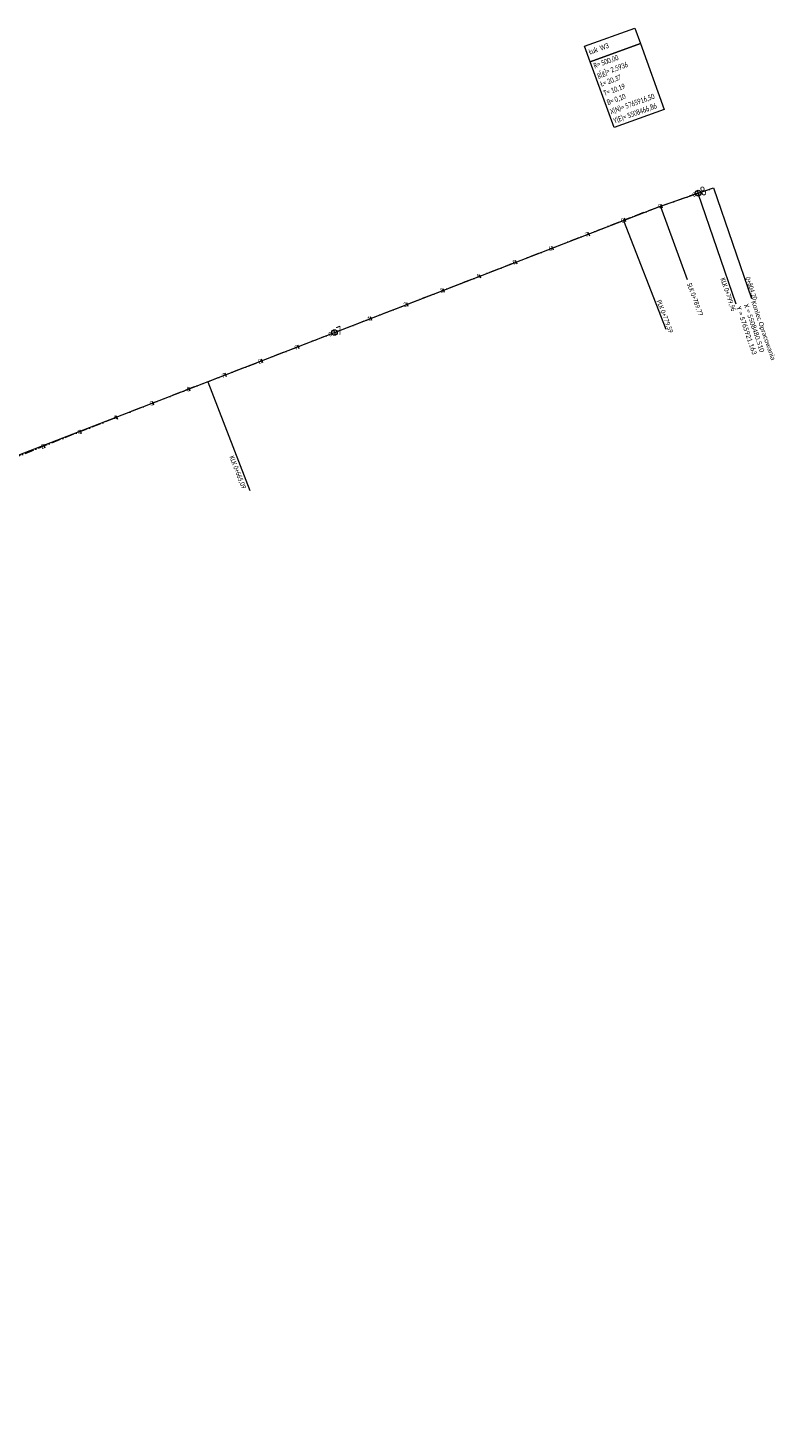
# Model space of a CAD drawing. Extents: x 5507740 to 5508496, y 5765567 to 5765962.
# Tile 3 of 3: x 5508304 to 5508496, y 5765603 to 5765962. Entities that reach past the tile are written whole.
import ezdxf

# ---------------------------------------------------------------- set-up
doc = ezdxf.new("R2010")
doc.units = 0
doc.header["$MEASUREMENT"] = 0
doc.linetypes.add('ACAD_ISO10W100', pattern=[18, 12, -3, 0, -3])
for name, color, linetype, lineweight in [('TT_OpisHekto', 5, 'Continuous', 15), ('TT_OpisLukiKlotki', 5, 'Continuous', 15), ('TT_OpisPik', 5, 'Continuous', 15), ('TT_OsProste', 240, 'Continuous', 15), ('TT_Styczne', 2, 'Continuous', 5)]:
    doc.layers.add(name, color=color, linetype=linetype, lineweight=lineweight)
doc.styles.get("Standard").update_dxf_attribs({"font": 'calibri.ttf'})

msp = doc.modelspace()

# ---------------------------------------------------------------- linework, layer by layer
at = {"layer": 'TT_OpisHekto'}
for p, q in [((5508476.31, 5765920.49), (5508476.77, 5765919.12)), ((5508476.38, 5765920.28), (5508476.7, 5765919.33)), ((5508466.94, 5765916.95), (5508467.28, 5765916.01)), ((5508457.57, 5765913.43), (5508457.93, 5765912.49)), ((5508448.24, 5765909.81), (5508448.61, 5765908.88)), ((5508438.92, 5765906.19), (5508439.28, 5765905.26)), ((5508429.6, 5765902.57), (5508429.96, 5765901.64)), ((5508420.28, 5765898.96), (5508420.64, 5765898.02)), ((5508410.95, 5765895.34), (5508411.31, 5765894.41)), ((5508401.63, 5765891.72), (5508401.99, 5765890.79)), ((5508392.31, 5765888.1), (5508392.67, 5765887.17)), ((5508382.9, 5765884.69), (5508383.43, 5765883.35)), ((5508382.98, 5765884.49), (5508383.35, 5765883.55)), ((5508373.66, 5765880.87), (5508374.02, 5765879.94)), ((5508364.34, 5765877.25), (5508364.7, 5765876.32)), ((5508355.02, 5765873.63), (5508355.38, 5765872.7)), ((5508345.69, 5765870.01), (5508346.06, 5765869.08)), ((5508336.38, 5765866.38), (5508336.74, 5765865.44)), ((5508327.07, 5765862.72), (5508327.44, 5765861.79)), ((5508317.77, 5765859.05), (5508318.14, 5765858.12)), ((5508308.47, 5765855.35), (5508308.84, 5765854.42))]:
    msp.add_line(p, q, dxfattribs=at)
for centre in [(5508476.54, 5765919.81), (5508383.17, 5765884.02)]:
    msp.add_circle(centre, 0.72, dxfattribs=at)
at = {"layer": 'TT_OpisLukiKlotki'}
for p, q in [((5508447.39, 5765957.55), (5508460.28, 5765962.21)), ((5508460.28, 5765962.21), (5508461.73, 5765958.22)), ((5508448.84, 5765953.55), (5508447.39, 5765957.55)), ((5508448.84, 5765953.55), (5508461.73, 5765958.22)), ((5508461.73, 5765958.22), (5508448.84, 5765953.55)), ((5508461.73, 5765958.22), (5508467.85, 5765941.29)), ((5508454.96, 5765936.63), (5508448.84, 5765953.55)), ((5508467.85, 5765941.29), (5508454.96, 5765936.63))]:
    msp.add_line(p, q, dxfattribs=at)
at = {"layer": 'TT_OpisPik'}
for p, q in [((5508476.5, 5765919.79), (5508486.2, 5765891.4)), ((5508480.51, 5765921.16), (5508490.21, 5765892.78)), ((5508466.89, 5765916.4), (5508473.75, 5765897.61)), ((5508457.36, 5765912.81), (5508468.21, 5765884.84)), ((5508350.62, 5765871.39), (5508361.47, 5765843.42))]:
    msp.add_line(p, q, dxfattribs=at)
at = {"layer": 'TT_OsProste', "linetype": 'ACAD_ISO10W100', "ltscale": 0.2}
msp.add_lwpolyline([(5507744.29, 5765602.72), (5507770.67, 5765624.54, -0.073861), (5507803.36, 5765644.3), (5508229.87, 5765822.72, -0.00651), (5508350.62, 5765871.39), (5508457.36, 5765912.81, -0.010185), (5508476.5, 5765919.79), (5508480.51, 5765921.16)], format="xyb", dxfattribs=at)
at = {"layer": 'TT_Styczne'}
for p, q in [((5508466.86, 5765916.5), (5508480.51, 5765921.16)), ((5508289.93, 5765847.84), (5508466.86, 5765916.5))]:
    msp.add_line(p, q, dxfattribs=at)

# ---------------------------------------------------------------- texts
at = {"layer": 'TT_OpisHekto', "width": 0.8}
for s, height, rotation, p in [(' 8', 2.188, 18.8741, (5508476.97, 5765918.86)), (' 0', 1.094, 18.8741, (5508474.95, 5765918.69)), (' 9', 1.094, 20.0152, (5508466.13, 5765915.64)), (' 8', 1.094, 21.1611, (5508456.66, 5765911.97)), (' 7', 1.094, 21.2084, (5508447.41, 5765908.39)), (' 6', 1.094, 21.2084, (5508438.03, 5765904.77)), (' 5', 1.094, 21.2084, (5508428.76, 5765901.26)), (' 4', 1.094, 21.2084, (5508419.43, 5765897.65)), (' 3', 1.094, 21.2084, (5508410.11, 5765894.03)), (' 2', 1.094, 21.2084, (5508400.79, 5765890.41)), (' 7', 2.188, 21.2084, (5508383.62, 5765883.05)), (' 1', 1.094, 21.2084, (5508391.47, 5765886.79)), (' 0', 1.094, 21.2084, (5508381.55, 5765882.8)), (' 9', 1.094, 21.2084, (5508372.8, 5765879.4)), (' 8', 1.094, 21.2084, (5508363.48, 5765875.78)), (' 7', 1.094, 21.2084, (5508354.16, 5765872.17)), (' 6', 1.094, 21.2668, (5508345.02, 5765868.67)), (' 5', 1.094, 21.3813, (5508335.59, 5765864.97)), (' 4', 1.094, 21.4959, (5508326.31, 5765861.36)), (' 3', 1.094, 21.6105, (5508317.1, 5765857.68)), (' 2', 1.094, 21.7251, (5508307.67, 5765853.95))]:
    msp.add_text(s, height=height, rotation=rotation, dxfattribs=at).set_placement(p)
at = {"layer": 'TT_OpisLukiKlotki', "width": 0.64}
for s, height, p in [('Łuk  W3', 1.367, (5508448.72, 5765955.35)), ('R= 500,00', 1.367, (5508449.99, 5765951.82)), ('g[g]= 2,5936', 1.3672, (5508450.84, 5765949.47)), ('Ł= 20,37', 1.367, (5508451.7, 5765947.12)), ('T= 10,19', 1.367, (5508452.55, 5765944.77)), ('B= 0,10', 1.367, (5508453.4, 5765942.42)), ('X(N)= 5765916,50', 1.3672, (5508454.25, 5765940.07)), ('Y(E)= 5508466,86', 1.3672, (5508455.1, 5765937.71))]:
    msp.add_text(s, height=height, rotation=19.8912, dxfattribs=at).set_placement(p)
at = {"layer": 'TT_OpisPik', "width": 0.711111}
for s, height, rotation, p in [('SLK 0+789,77', 1.2305, 290.0413, (5508473.65, 5765896.51)), ('KLK 0+799,96', 1.2305, 288.8741, (5508482.23, 5765897.83)), ('0+804,20', 1.23, 288.8741, (5508488.64, 5765898.08)), ('PLK 0+779,59', 1.2305, 291.207, (5508465.82, 5765892.12)), ('KLK 0+665,09', 1.2305, 291.2084, (5508356.16, 5765852.09))]:
    msp.add_text(s, height=height, rotation=rotation, dxfattribs=at).set_placement(p)
at = {"layer": 'TT_OpisPik', "char_height": 1.2305, "attachment_point": 1, "rotation": 288.8623}
for s, insert in [('X = 5508480.510     \\PY = 5765921.163', (5508489.41, 5765891.54)), ('Koniec Opracowania', (5508491.32, 5765892.32))]:
    msp.add_mtext_dynamic_manual_height_columns(s, width=17.7371, gutter_width=1, heights=[0], dxfattribs=dict(at, insert=insert))

doc.saveas('drawing.dxf')
